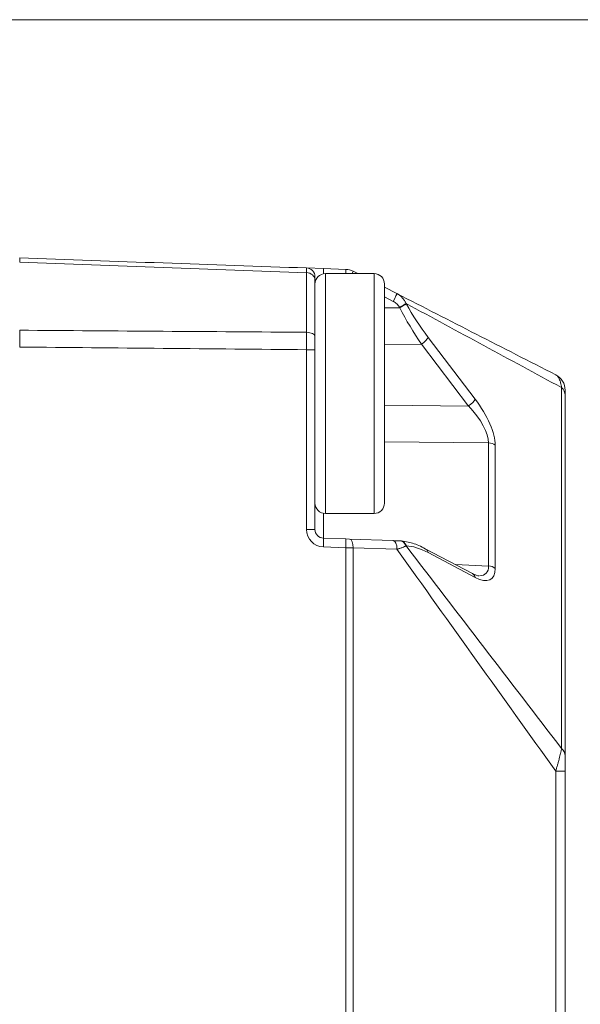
# Model space of a CAD drawing. Header units: millimetres. Extents: x 4 to 837, y 5 to 589.
# Tile 41 of 164: x 485 to 501, y 145 to 173. Entities that reach past the tile are written whole.
import ezdxf

# ---------------------------------------------------------------- set-up
doc = ezdxf.new("R2010")
doc.units = ezdxf.units.MM
doc.layers.add('1', color=7, linetype='Continuous', true_color=0xffffff)

msp = doc.modelspace()

# ---------------------------------------------------------------- linework, layer by layer
at = {"layer": '1', "color": 251, "linetype": 'Continuous', "lineweight": 18}
msp.add_line((506.845, 173.344), (359.947, 173.344), dxfattribs=at)
at = {"layer": '1', "color": 143, "linetype": 'Continuous', "lineweight": 18}
for p, q in [((493.054, 166.203), (493.536, 166.186)), ((493.536, 166.186), (494.184, 166.164)), ((494.394, 166.109), (494.526, 166.041)), ((493.295, 165.852), (493.295, 164.228)), ((495.295, 165.649), (495.653, 165.466)), ((493.295, 163.852), (493.295, 158.68)), ((500.495, 162.547), (500.495, 152.168)), ((493.536, 158.431), (494.184, 158.408)), ((494.184, 158.408), (494.289, 158.404)), ((494.289, 158.404), (495.548, 158.36)), ((495.726, 158.354), (495.735, 158.354)), ((497.824, 157.413), (496.47, 158.129)), ((497.824, 157.413), (497.82, 157.414)), ((500.495, 151.733), (500.495, 81.249))]:
    msp.add_line(p, q, dxfattribs=at)
at = {"layer": '1', "color": 143, "linetype": 'Continuous', "lineweight": 13}
for p, q in [((493.054, 164.353), (493.054, 166.068)), ((495.548, 165.243), (495.295, 165.372)), ((495.916, 165.182), (495.925, 165.167)), ((495.295, 165.056), (495.735, 165.059)), ((495.735, 165.059), (495.726, 165.075)), ((496.362, 164.012), (495.295, 164.005)), ((497.716, 162.233), (496.362, 164.012)), ((496.552, 164.207), (497.906, 162.428)), ((493.295, 163.852), (493.054, 163.852)), ((493.054, 158.68), (493.054, 163.852)), ((500.392, 152.383), (500.392, 162.762)), ((495.295, 162.255), (497.716, 162.233)), ((498.293, 161.171), (495.295, 161.198)), ((498.293, 157.631), (498.293, 161.171)), ((498.482, 161.102), (498.482, 157.562)), ((493.536, 159.147), (493.536, 158.431)), ((493.054, 158.68), (493.295, 158.68)), ((494.184, 158.158), (493.536, 158.181)), ((494.394, 158.155), (494.184, 158.158)), ((494.184, 74.825), (494.184, 158.158)), ((495.653, 158.111), (494.394, 158.155)), ((494.394, 158.155), (494.394, 74.828)), ((495.925, 158.212), (495.916, 158.212)), ((497.906, 157.299), (496.552, 158.015)), ((497.337, 157.67), (498.293, 157.631)), ((500.223, 151.733), (500.495, 151.733)), ((500.223, 81.249), (500.223, 151.733))]:
    msp.add_line(p, q, dxfattribs=at)
at = {"layer": '1', "color": 252, "linetype": 'Continuous', "lineweight": 18}
for p, q in [((494.995, 166.041), (493.595, 166.041)), ((495.295, 165.741), (495.295, 159.441)), ((493.595, 159.141), (494.995, 159.141))]:
    msp.add_line(p, q, dxfattribs=at)
at = {"layer": '1', "color": 252, "linetype": 'Continuous', "lineweight": 13}
for p, q in [((493.595, 161.27), (493.595, 166.041)), ((494.995, 159.141), (494.995, 166.041)), ((493.595, 159.141), (493.595, 161.27))]:
    msp.add_line(p, q, dxfattribs=at)
at = {"layer": '1', "color": 143, "linetype": 'Continuous', "lineweight": 18}
for centre, radius, start, end in [((493.045, 165.953), 0.25, 0, 88), ((494.166, 165.664), 0.5, 62.9326, 88), ((499.995, 162.685), 0.5, 0, 62.9326), ((493.545, 158.68), 0.25, 180, 268)]:
    msp.add_arc(centre, radius, start, end, dxfattribs=at)
at = {"layer": '1', "color": 252, "linetype": 'Continuous', "lineweight": 18}
for centre, start, end in [((493.595, 165.741), 90, 180), ((494.995, 165.741), 0, 90), ((493.595, 159.441), 180, 270), ((494.995, 159.441), 270, 0)]:
    msp.add_arc(centre, 0.3, start, end, dxfattribs=at)
at = {"layer": '1', "color": 143, "linetype": 'Continuous', "lineweight": 13}
msp.add_arc((493.554, 158.68), 0.5, 180, 268, dxfattribs=at)
for centre, major_axis, ratio, start_param, end_param in [((493.045, 165.852), (-0.25, 0), 0.865309, 3.141593, 4.677482), ((493.528, 165.936), (-0.009, -0.25), 0.034878, 1.983072, 3.141593), ((494.175, 165.914), (-0.009, -0.25), 0.034878, 2.108565, 3.141593), ((494.28, 165.886), (-0.114, -0.223), 0.031081, 2.356409, 3.141593), ((495.54, 165.243), (0.114, 0.223), 0.031081, 4.72827, 6.283185), ((495.718, 165.075), (0.219, 0.121), 0.016898, 4.742934, 5.838116), ((495.726, 165.059), (-0.219, -0.121), 0.016898, 1.601341, 2.696523), ((497.441, 165.177), (1.867, -2.637), 0.399466, 4.440459, 4.798336), ((497.243, 165.069), (1.824, -2.907), 0.383985, 4.479349, 4.837226), ((493.045, 164.228), (-0.25, 0), 0.501238, 3.141593, 4.677482), ((496.353, 164.1), (-0.199, -0.151), 0.305106, 1.385377, 2.672573), ((499.995, 162.547), (0.5, 0), 0.707107, 0, 0.654498), ((497.707, 162.321), (-0.199, -0.151), 0.305106, 1.385377, 2.672573), ((497.496, 161.995), (0.863, -1.209), 0.395235, 0.505859, 1.648571), ((497.298, 161.887), (0.917, -0.932), 0.413977, 0.392537, 1.535249), ((498.284, 160.995), (-0.25, 0), 0.707107, 3.796091, 4.677482), ((493.528, 158.181), (-0.009, -0.25), 0.034878, 1.572014, 3.141593), ((494.175, 158.158), (-0.009, -0.25), 0.034878, 1.572014, 3.141593), ((494.28, 158.155), (-0.009, -0.25), 0.454819, 1.586678, 3.141593), ((495.54, 158.111), (0.009, 0.25), 0.454819, 4.72827, 6.283185), ((495.718, 158.104), (0.009, 0.25), 0.874957, 5.188003, 6.283185), ((495.726, 158.104), (-0.009, -0.25), 0.874957, 2.046411, 3.141593), ((497.441, 155.407), (1.874, -2.711), 0.3839, 2.505447, 2.863324), ((496.353, 157.908), (-0.117, -0.221), 0.757824, 2.421108, 3.142099), ((497.496, 158.488), (0.865, -1.236), 0.383064, 5.641253, 6.783965), ((497.298, 158.38), (0.919, -0.964), 0.394251, 5.932291, 6.680803), ((498.284, 157.455), (-0.25, 0), 0.707107, 3.796091, 4.677482), ((497.707, 157.192), (-0.117, -0.221), 0.757824, 2.421108, 3.141576), ((499.995, 152.168), (0.5, 0), 0.707107, 0, 0.654498)]:
    msp.add_ellipse(centre, major_axis=major_axis, ratio=ratio, start_param=start_param, end_param=end_param, dxfattribs=at)
at = {"layer": '1', "color": 143, "linetype": 'Continuous', "lineweight": 18}
for points, knots in [([(484.795, 166.367), (484.795, 166.387), (484.795, 166.423), (484.795, 166.449), (484.795, 166.465), (484.795, 166.469), (484.795, 166.477), (484.795, 166.481), (484.795, 166.489), (484.795, 166.491), (484.795, 166.491)], [0, 0, 0, 0, 0.250182, 0.500363, 0.500363, 0.625454, 0.625454, 0.750545, 0.750545, 1, 1, 1, 1]), ([(493.295, 165.953), (493.295, 165.953), (493.295, 165.951), (493.295, 165.942), (493.295, 165.936), (493.295, 165.919), (493.295, 165.908), (493.295, 165.883), (493.295, 165.869), (493.295, 165.852)], [0, 0, 0, 0, 0.25, 0.25, 0.5, 0.5, 0.75, 0.75, 1, 1, 1, 1]), ([(484.795, 163.928), (484.795, 163.97), (484.795, 164.054), (484.795, 164.136), (484.795, 164.197), (484.795, 164.218), (484.795, 164.258), (484.795, 164.278), (484.795, 164.337), (484.795, 164.375), (484.795, 164.412)], [0, 0, 0, 0, 0.25, 0.5, 0.5, 0.625, 0.625, 0.75, 0.75, 1, 1, 1, 1]), ([(493.295, 164.228), (493.295, 164.199), (493.295, 164.17), (493.295, 164.11), (493.295, 164.078), (493.295, 164.015), (493.295, 163.983), (493.295, 163.918), (493.295, 163.885), (493.295, 163.852)], [0, 0, 0, 0, 0.25, 0.25, 0.5, 0.5, 0.75, 0.75, 1, 1, 1, 1]), ([(500.495, 162.685), (500.495, 162.685), (500.495, 162.683), (500.495, 162.677), (500.495, 162.674), (500.495, 162.667), (500.495, 162.662), (500.495, 162.647), (500.495, 162.633), (500.495, 162.606), (500.495, 162.596), (500.495, 162.574), (500.495, 162.561), (500.495, 162.547)], [0, 0, 0, 0, 0.25, 0.25, 0.375, 0.375, 0.5, 0.5, 0.75, 0.75, 0.875, 0.875, 1, 1, 1, 1]), ([(495.548, 158.36), (495.567, 158.36), (495.584, 158.359), (495.618, 158.358), (495.634, 158.357), (495.665, 158.356), (495.679, 158.356), (495.705, 158.355), (495.716, 158.355), (495.726, 158.354)], [0, 0, 0, 0, 0.25, 0.25, 0.5, 0.5, 0.75, 0.75, 1, 1, 1, 1]), ([(496.47, 158.129), (496.407, 158.162), (496.226, 158.249), (495.981, 158.33), (495.8, 158.351), (495.735, 158.354)], [0, 0, 0, 0, 0.252259, 0.728713, 1, 1, 1, 1]), ([(498.012, 157.35), (498.012, 157.35), (498.009, 157.35), (497.939, 157.356), (497.868, 157.391), (497.824, 157.413)], [0, 0, 0, 0, 0.002897, 0.517687, 1, 1, 1, 1]), ([(500.495, 152.168), (500.495, 152.154), (500.495, 152.139), (500.495, 152.107), (500.495, 152.09), (500.495, 152.038), (500.495, 152.002), (500.495, 151.946), (500.495, 151.927), (500.495, 151.889), (500.495, 151.87), (500.495, 151.811), (500.495, 151.773), (500.495, 151.733)], [0, 0, 0, 0, 0.125, 0.125, 0.25, 0.25, 0.5, 0.5, 0.625, 0.625, 0.75, 0.75, 1, 1, 1, 1])]:
    msp.add_open_spline(points, degree=3, knots=knots, dxfattribs=at)
for points, degree in [([(484.795, 166.491), (487.548, 166.395), (490.301, 166.299), (493.054, 166.203)], 3), ([(495.653, 165.466), (497.176, 164.687), (498.699, 163.909), (500.223, 163.131)], 3), ([(500.25, 163.117), (500.223, 163.131)], 1)]:
    msp.add_open_spline(points, degree=degree, dxfattribs=at)
at = {"layer": '1', "color": 143, "linetype": 'Continuous', "lineweight": 13}
for points in [[(493.054, 166.068), (490.301, 166.168), (487.548, 166.267), (484.795, 166.367)], [(500.392, 162.762), (498.9, 163.569), (497.408, 164.376), (495.916, 165.182)], [(484.795, 164.412), (487.548, 164.392), (490.301, 164.373), (493.054, 164.353)], [(493.054, 163.852), (490.301, 163.878), (487.548, 163.903), (484.795, 163.928)], [(500.223, 151.733), (498.699, 153.859), (497.176, 155.985), (495.653, 158.111)], [(495.916, 158.212), (497.408, 156.269), (498.9, 154.326), (500.392, 152.383)]]:
    msp.add_open_spline(points, degree=3, dxfattribs=at)
for points, knots in [([(493.054, 166.068), (493.054, 166.09), (493.054, 166.11), (493.054, 166.143), (493.054, 166.157), (493.054, 166.174), (493.054, 166.179), (493.054, 166.188), (493.054, 166.192), (493.054, 166.2), (493.054, 166.203), (493.054, 166.203)], [0, 0, 0, 0, 0.25, 0.25, 0.5, 0.5, 0.625, 0.625, 0.75, 0.75, 1, 1, 1, 1]), ([(495.653, 165.466), (495.657, 165.464), (495.661, 165.462), (495.668, 165.458), (495.679, 165.452), (495.703, 165.437), (495.723, 165.424), (495.762, 165.394), (495.786, 165.372), (495.832, 165.324), (495.852, 165.298), (495.879, 165.256), (495.887, 165.242), (495.899, 165.22), (495.904, 165.209), (495.91, 165.196), (495.913, 165.19), (495.914, 165.186), (495.915, 165.184), (495.916, 165.182)], [0, 0, 0, 0, 0.03125, 0.03125, 0.0625, 0.125, 0.25, 0.25, 0.5, 0.5, 0.75, 0.75, 0.875, 0.875, 0.9375, 0.96875, 0.984375, 0.984375, 1, 1, 1, 1]), ([(495.726, 165.075), (495.716, 165.093), (495.705, 165.11), (495.679, 165.143), (495.665, 165.158), (495.634, 165.186), (495.618, 165.199), (495.584, 165.223), (495.567, 165.234), (495.548, 165.243)], [0, 0, 0, 0, 0.25, 0.25, 0.5, 0.5, 0.75, 0.75, 1, 1, 1, 1]), ([(493.054, 163.852), (493.054, 163.874), (493.054, 163.896), (493.054, 163.94), (493.054, 163.961), (493.054, 164.027), (493.054, 164.069), (493.054, 164.154), (493.054, 164.195), (493.054, 164.276), (493.054, 164.315), (493.054, 164.353)], [0, 0, 0, 0, 0.125, 0.125, 0.25, 0.25, 0.5, 0.5, 0.75, 0.75, 1, 1, 1, 1]), ([(500.392, 162.762), (500.391, 162.766), (500.391, 162.769), (500.39, 162.775), (500.389, 162.785), (500.386, 162.807), (500.379, 162.848), (500.371, 162.882), (500.363, 162.913), (500.36, 162.923), (500.354, 162.942), (500.344, 162.97), (500.327, 163.012), (500.312, 163.04), (500.299, 163.058), (500.295, 163.064), (500.287, 163.076), (500.274, 163.092), (500.26, 163.105), (500.246, 163.116), (500.239, 163.121), (500.232, 163.125), (500.227, 163.128), (500.225, 163.129), (500.223, 163.131)], [0, 0, 0, 0, 0.015625, 0.015625, 0.03125, 0.0625, 0.125, 0.25, 0.25, 0.3125, 0.3125, 0.375, 0.5, 0.625, 0.625, 0.6875, 0.6875, 0.75, 0.875, 0.875, 0.9375, 0.96875, 0.96875, 1, 1, 1, 1]), ([(495.916, 158.212), (495.913, 158.21), (495.91, 158.208), (495.903, 158.204), (495.891, 158.199), (495.879, 158.193), (495.852, 158.181), (495.832, 158.172), (495.798, 158.159), (495.786, 158.155), (495.762, 158.146), (495.737, 158.137), (495.71, 158.128), (495.689, 158.122), (495.682, 158.119), (495.668, 158.115), (495.661, 158.113), (495.653, 158.111)], [0, 0, 0, 0, 0.0625, 0.0625, 0.125, 0.25, 0.25, 0.5, 0.5, 0.625, 0.625, 0.75, 0.875, 0.875, 0.9375, 0.9375, 1, 1, 1, 1]), ([(500.223, 151.733), (500.225, 151.741), (500.227, 151.749), (500.232, 151.764), (500.239, 151.788), (500.256, 151.841), (500.269, 151.887), (500.283, 151.932), (500.287, 151.947), (500.295, 151.976), (500.308, 152.02), (500.319, 152.062), (500.341, 152.145), (500.354, 152.198), (500.368, 152.26), (500.371, 152.272), (500.376, 152.296), (500.381, 152.319), (500.386, 152.347), (500.389, 152.365), (500.39, 152.373), (500.391, 152.378), (500.391, 152.381), (500.392, 152.383)], [0, 0, 0, 0, 0.03125, 0.03125, 0.0625, 0.125, 0.25, 0.25, 0.3125, 0.3125, 0.375, 0.5, 0.5, 0.75, 0.75, 0.8125, 0.8125, 0.875, 0.9375, 0.96875, 0.984375, 0.984375, 1, 1, 1, 1])]:
    msp.add_open_spline(points, degree=3, knots=knots, dxfattribs=at)

doc.saveas('drawing.dxf')
